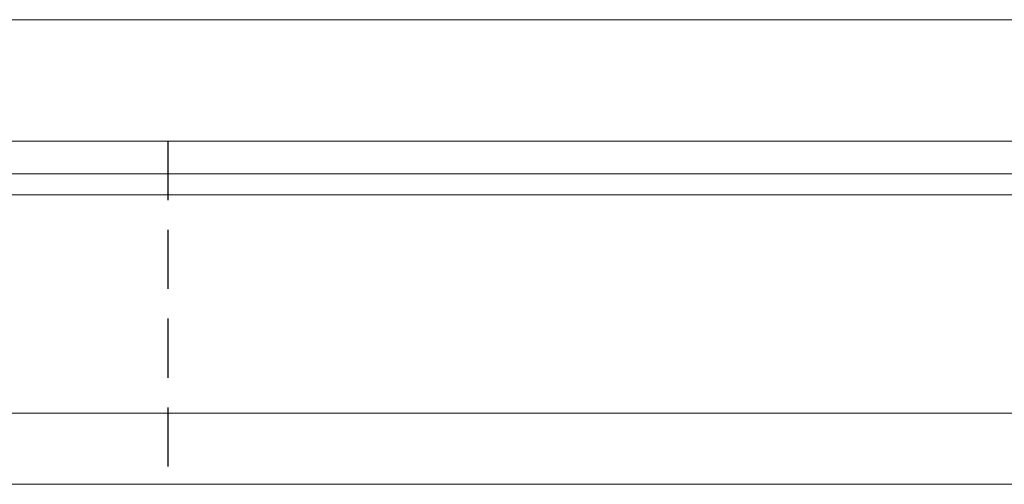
# Model space of a CAD drawing. Header units: millimetres. Extents: x 46 to 338, y 99 to 208.
# Tile 3 of 51: x 230 to 246, y 116 to 124. Entities that reach past the tile are written whole.
import ezdxf

# ---------------------------------------------------------------- set-up
doc = ezdxf.new("R2010")
doc.units = ezdxf.units.MM
doc.linetypes.add('DASHED', pattern=[0.75, 0.5, -0.25])
doc.layers.add('HID', color=2, linetype='DASHED')
doc.layers.add('OUT', color=3, linetype='Continuous')

msp = doc.modelspace()

# ---------------------------------------------------------------- linework, layer by layer
at = {"layer": 'HID', "color": 0, "ltscale": 2}
msp.add_line((232.064, 121.645), (232.064, 115.845), dxfattribs=at)
at = {"layer": 'OUT', "color": 0, "linetype": 'Continuous', "lineweight": 15}
for p, q in [((302.564, 123.695), (214.564, 123.695)), ((302.564, 121.645), (214.564, 121.645)), ((334.564, 121.091), (188.691, 121.091)), ((314.564, 120.738), (188.636, 120.738)), ((334.564, 117.045), (187.514, 117.045)), ((314.564, 115.845), (148.564, 115.845))]:
    msp.add_line(p, q, dxfattribs=at)

doc.saveas('drawing.dxf')
